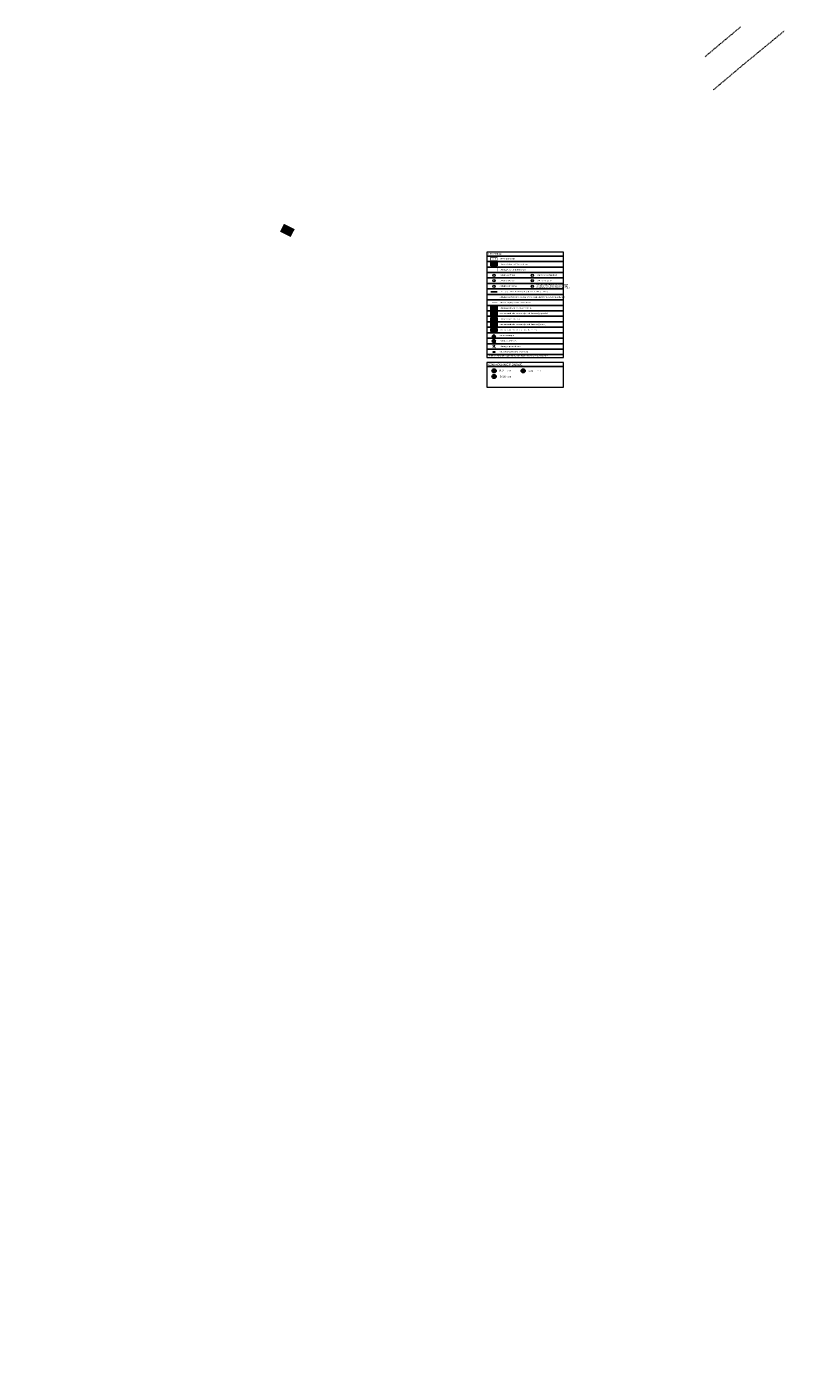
# Model space of a CAD drawing. Header units: metres. Extents: x 0 to 8432273, y 0 to 5705512.
# Tile 2 of 32: x 8402823 to 8403612, y 5704119 to 5705512. Entities that reach past the tile are written whole.
import ezdxf
from ezdxf import colors
from ezdxf.entities.mleader import LeaderData, LeaderLine
from ezdxf.math import Vec2, Vec3

# ---------------------------------------------------------------- set-up
doc = ezdxf.new("R2010")
doc.units = ezdxf.units.M
doc.header["$MEASUREMENT"] = 0
for name, pattern in [('( Dashed )', [0.75, 0.5, -0.25]), ('ACAD_ISO03W100', [30, 12, -18]), ('CONTINOUS', [0]), ('DASHED2', [0.375, 0.25, -0.125]), ('DIVIDE', [1.25, 0.5, -0.25, 0, -0.25, 0, -0.25]), ('GUZ', [1, 0.5, -0.5])]:
    doc.linetypes.add(name, pattern=pattern)
for name, color, linetype, lineweight in [('!!!_EHP_KD_rury', 132, 'CONTINUOUS', 50), ('!!!LO YAKXS', 10, 'DASHED2', 40), ('A OPIS', 7, 'CONTINUOUS', 5), ('A WEJSCIA', 1, 'CONTINUOUS', 5), ('g ssące-tłoczne', 192, 'CONTINUOUS', 15), ('PL_AR_00-płyta szczelna wypełnienie', 7, 'CONTINUOUS', 18), ('PL_AR_00-zakres projektu', 7, 'CONTINUOUS', 18), ('PL_AR_01-MAPA', 7, 'CONTINUOUS', 15), ('PL_AR_01-MAPA dwg', 7, 'CONTINUOUS', 15), ('PL_AR_03-oznakowanie POR', 250, 'CONTINUOUS', 5), ('PL_AR_10-zagospodarowanie terenu proj', 132, 'CONTINUOUS', 18), ('Uzytki', 3, 'GUZ', 18)]:
    doc.layers.add(name, color=color, linetype=linetype, lineweight=lineweight)
doc.layers.add('PL_AR_00-zieleń istn', color=7, linetype='CONTINUOUS', lineweight=25, true_color=0xb3cb76)
doc.layers.add('Wiaty', color=2, linetype='CONTINUOUS')
doc.styles.add('Arial', font='arial.ttf')
doc.styles.add('ROMAND', font='arialbd.ttf', dxfattribs={"height": 0.1875})
doc.styles.add('simplex', font='arial.ttf')
doc.styles.add('STYLE1', font='arial.ttf')
pattern_1 = [(60, (0, -11.330517), (-0.02165063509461, 0.0125), [])]

# ---------------------------------------------------------------- blocks, each defined once
blk = doc.blocks.new('MDCP')
at = {"layer": 'Uzytki'}
for p, q in [((8403561.4, 5705512.3), (8403539.5, 5705494)), ((8403584.9, 5705490.3), (8403606.6, 5705508.2)), ((8403539.5, 5705494), (8403524.7, 5705481.5)), ((8403564.2, 5705473.3), (8403579.8, 5705486.1)), ((8403579.8, 5705486.1), (8403584.9, 5705490.3)), ((8403541, 5705453.7), (8403564.2, 5705473.3)), ((8403533.5, 5705447.4), (8403541, 5705453.7))]:
    blk.add_line(p, q, dxfattribs=at)

msp = doc.modelspace()

# ---------------------------------------------------------------- hatches: boundary and pattern name
at = {"layer": 'A OPIS'}
msp.add_hatch(color=256, dxfattribs=at).paths.add_polyline_path([(8403308.2, 5705192.121), (8403304.031, 5705192.121), (8403306.115, 5705193.914)])
at = {"layer": 'A WEJSCIA', "true_color": 0x008754}
for points in [[(8403308.2, 5705187.648), (8403304.031, 5705187.648), (8403306.115, 5705189.441)], [(8403308.2, 5705186.821), (8403304.031, 5705186.821), (8403306.115, 5705185.028)]]:
    msp.add_hatch(color=126, dxfattribs=at).paths.add_polyline_path(points)
at = {"layer": 'PL_AR_00-płyta szczelna wypełnienie', "linetype": 'Continuous', "lineweight": 0, "true_color": 0xccccfe}
h = msp.add_hatch(dxfattribs=at)
h.set_pattern_fill('ANSI31', color=254, scale=0.2, angle=15)
h.set_pattern_definition(pattern_1)
h.paths.add_polyline_path([(8403302.792, 5705200.405), (8403302.792, 5705196.975), (8403309.484, 5705196.975), (8403309.484, 5705200.405)])
at = {"layer": 'PL_AR_00-zieleń istn', "linetype": 'CONTINOUS', "transparency": 33554661}
h = msp.add_hatch(color=256, dxfattribs=at)
h.dxf.hatch_style = 1
h.paths.add_polyline_path([(8403302.792, 5705223.066), (8403302.792, 5705219.636), (8403309.484, 5705219.636), (8403309.484, 5705223.066)])
at = {"layer": 'PL_AR_01-MAPA', "linetype": 'Continuous', "true_color": 0xffe085, "transparency": 33554559}
h = msp.add_hatch(color=41, dxfattribs=at)
h.dxf.hatch_style = 1
h.paths.add_polyline_path([(8403084.69, 5705300.48), (8403095.74, 5705294.91), (8403099.89, 5705302.97), (8403088.77, 5705308.575)])
h = msp.add_hatch(color=41, dxfattribs=at)
h.dxf.hatch_style = 1
h.paths.add_polyline_path([(8403302.792, 5705268.388), (8403309.484, 5705268.388), (8403309.484, 5705264.958), (8403302.792, 5705264.958)])
at = {"layer": 'PL_AR_03-oznakowanie POR', "linetype": 'Continuous', "true_color": 0xf00000}
h = msp.add_hatch(color=1, dxfattribs=at)
h.dxf.hatch_style = 1
edge = h.paths.add_edge_path()
edge.add_arc((8403306.269, 5705156.414), 2.16, 0, 360)
h.paths.add_polyline_path([(8403304.554, 5705156.79), (8403304.554, 5705155.893), (8403307.966, 5705155.893), (8403307.966, 5705156.79)], flags=16)
h = msp.add_hatch(color=1, dxfattribs=at)
h.dxf.hatch_style = 1
h.paths.add_polyline_path([(8403308.429, 5705150.561, 1), (8403304.109, 5705150.561, 1)])
h.paths.add_polyline_path([(8403305.18, 5705151.959), (8403306.269, 5705150.871), (8403307.358, 5705151.959, 0.34341276), (8403305.18, 5705151.959)], flags=16)
h.paths.add_polyline_path([(8403304.863, 5705151.64), (8403305.951, 5705150.552), (8403304.871, 5705149.472, -0.3414604)], flags=16)
h.paths.add_polyline_path([(8403306.587, 5705150.552), (8403307.667, 5705149.472, 0.3414604), (8403307.675, 5705151.64)], flags=16)
h.paths.add_polyline_path([(8403305.19, 5705149.155, 0.33951037), (8403307.348, 5705149.155), (8403306.269, 5705150.234)], flags=16)
at = {"layer": 'PL_AR_03-oznakowanie POR', "linetype": 'Continuous', "true_color": 0x007cf9}
h = msp.add_hatch(color=150, dxfattribs=at)
h.dxf.hatch_style = 1
h.paths.add_polyline_path([(8403305.18, 5705151.959), (8403306.269, 5705150.871), (8403307.358, 5705151.959, 0.34341276), (8403305.18, 5705151.959)])
h.paths.add_polyline_path([(8403304.863, 5705151.64), (8403305.951, 5705150.552), (8403304.871, 5705149.472, -0.3414604)])
h.paths.add_polyline_path([(8403306.587, 5705150.552), (8403307.667, 5705149.472, 0.3414604), (8403307.675, 5705151.64)])
h.paths.add_polyline_path([(8403305.19, 5705149.155, 0.33951037), (8403307.348, 5705149.155), (8403306.269, 5705150.234)])
at = {"layer": 'PL_AR_03-oznakowanie POR', "linetype": 'Continuous', "true_color": 0xffffff}
h = msp.add_hatch(color=7, dxfattribs=at)
h.dxf.hatch_style = 1
h.paths.add_polyline_path([(8403304.554, 5705156.79), (8403304.554, 5705155.893), (8403307.966, 5705155.893), (8403307.966, 5705156.79)])
at = {"layer": 'PL_AR_03-oznakowanie POR', "linetype": 'Continuous', "true_color": 0x007cf9}
h = msp.add_hatch(color=150, dxfattribs=at)
h.dxf.hatch_style = 1
h.paths.add_polyline_path([(8403338.546, 5705156.414, 1), (8403334.226, 5705156.414, 1)])
h.paths.add_polyline_path([(8403335.433, 5705156.733), (8403336.386, 5705158.159), (8403337.34, 5705156.733), (8403336.636, 5705156.733), (8403336.636, 5705154.639), (8403336.137, 5705154.639), (8403336.137, 5705156.733)], flags=16)
at = {"layer": 'PL_AR_03-oznakowanie POR', "linetype": 'Continuous', "true_color": 0xffffff}
h = msp.add_hatch(color=7, dxfattribs=at)
h.dxf.hatch_style = 1
h.paths.add_polyline_path([(8403335.433, 5705156.733), (8403336.386, 5705158.159), (8403337.34, 5705156.733), (8403336.636, 5705156.733), (8403336.636, 5705154.639), (8403336.137, 5705154.639), (8403336.137, 5705156.733)])
at = {"layer": 'PL_AR_10-zagospodarowanie terenu proj', "ltscale": 2, "true_color": 0xbcbcbc, "transparency": 33554559}
h = msp.add_hatch(dxfattribs=at)
h.set_pattern_fill('ANSI31', color=9, scale=0.2, angle=15, style=0)
h.set_pattern_definition([(60, (0, -5.665259), (-0.02165063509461, 0.0125), [])])
h.paths.add_polyline_path([(8403302.792, 5705217.401), (8403302.792, 5705213.971), (8403309.484, 5705213.971), (8403309.484, 5705217.401)])
at = {"layer": 'PL_AR_10-zagospodarowanie terenu proj', "ltscale": 2, "true_color": 0xc6a380, "transparency": 33554559}
h = msp.add_hatch(dxfattribs=at)
h.set_pattern_fill('ANSI31', color=33, scale=0.2, angle=15, style=0)
h.set_pattern_definition([(60, (-9e-10, -5.665259), (-0.02165063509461, 0.0125), [])])
h.paths.add_polyline_path([(8403302.792, 5705211.736), (8403302.792, 5705208.306), (8403309.484, 5705208.306), (8403309.484, 5705211.736)])
at = {"layer": 'PL_AR_10-zagospodarowanie terenu proj', "ltscale": 2, "true_color": 0xdba000, "transparency": 33554559}
h = msp.add_hatch(dxfattribs=at)
h.set_pattern_fill('ANSI31', color=42, scale=0.2, angle=15, style=0)
h.set_pattern_definition(pattern_1)
h.paths.add_polyline_path([(8403302.792, 5705206.07), (8403302.792, 5705202.641), (8403309.484, 5705202.641), (8403309.484, 5705206.07)])

# ---------------------------------------------------------------- linework, layer by layer
at = {"layer": '!!!_EHP_KD_rury', "linetype": 'Continuous', "const_width": 0.1}
msp.add_lwpolyline([(8403302.792, 5705226.831), (8403309.484, 5705226.831), (8403309.484, 5705226.831), (8403302.792, 5705226.831)], close=True, dxfattribs=at)
at = {"layer": '!!!LO YAKXS', "color": 1, "linetype": '( Dashed )', "lineweight": 50, "true_color": 0xf4150a, "const_width": 0.2}
msp.add_lwpolyline([(8403302.792, 5705232.497), (8403309.484, 5705232.497), (8403309.484, 5705232.497), (8403302.792, 5705232.497)], close=True, dxfattribs=at)
at = {"layer": 'A OPIS'}
for p, q in [((8403304.031, 5705192.121), (8403308.2, 5705192.121)), ((8403304.031, 5705187.648), (8403308.2, 5705187.648)), ((8403304.031, 5705186.821), (8403308.2, 5705186.821))]:
    msp.add_line(p, q, dxfattribs=at)
for points in [[(8403298.85, 5705275.171), (8403378.268, 5705275.171), (8403378.268, 5705279.259), (8403298.85, 5705279.259)], [(8403298.85, 5705269.506), (8403378.268, 5705269.506), (8403378.268, 5705275.171), (8403298.85, 5705275.171)], [(8403298.85, 5705263.841), (8403378.268, 5705263.841), (8403378.268, 5705269.506), (8403298.85, 5705269.506)], [(8403298.85, 5705258.175), (8403378.268, 5705258.175), (8403378.268, 5705263.841), (8403298.85, 5705263.841)], [(8403298.85, 5705252.51), (8403378.268, 5705252.51), (8403378.268, 5705258.175), (8403298.85, 5705258.175)], [(8403298.85, 5705246.845), (8403378.268, 5705246.845), (8403378.268, 5705252.51), (8403298.85, 5705252.51)], [(8403298.85, 5705241.18), (8403378.268, 5705241.18), (8403378.268, 5705246.845), (8403298.85, 5705246.845)], [(8403298.85, 5705235.514), (8403378.268, 5705235.514), (8403378.268, 5705241.18), (8403298.85, 5705241.18)], [(8403298.85, 5705229.849), (8403378.268, 5705229.849), (8403378.268, 5705235.514), (8403298.85, 5705235.514)], [(8403298.85, 5705224.184), (8403378.268, 5705224.184), (8403378.268, 5705229.849), (8403298.85, 5705229.849)], [(8403298.85, 5705224.184), (8403378.268, 5705224.184), (8403378.268, 5705229.849), (8403298.85, 5705229.849)], [(8403298.85, 5705218.519), (8403378.268, 5705218.519), (8403378.268, 5705224.184), (8403298.85, 5705224.184)], [(8403298.85, 5705212.853), (8403378.268, 5705212.853), (8403378.268, 5705218.519), (8403298.85, 5705218.519)], [(8403298.85, 5705212.853), (8403378.268, 5705212.853), (8403378.268, 5705218.519), (8403298.85, 5705218.519)], [(8403298.85, 5705207.188), (8403378.268, 5705207.188), (8403378.268, 5705212.853), (8403298.85, 5705212.853)], [(8403298.85, 5705207.188), (8403378.268, 5705207.188), (8403378.268, 5705212.853), (8403298.85, 5705212.853)], [(8403298.85, 5705201.523), (8403378.268, 5705201.523), (8403378.268, 5705207.188), (8403298.85, 5705207.188)], [(8403298.85, 5705201.523), (8403378.268, 5705201.523), (8403378.268, 5705207.188), (8403298.85, 5705207.188)], [(8403298.85, 5705195.858), (8403378.268, 5705195.858), (8403378.268, 5705201.523), (8403298.85, 5705201.523)], [(8403298.85, 5705195.858), (8403378.268, 5705195.858), (8403378.268, 5705201.523), (8403298.85, 5705201.523)], [(8403298.85, 5705190.192), (8403378.268, 5705190.192), (8403378.268, 5705195.858), (8403298.85, 5705195.858)], [(8403298.85, 5705184.527), (8403378.268, 5705184.527), (8403378.268, 5705190.192), (8403298.85, 5705190.192)], [(8403298.85, 5705178.862), (8403378.268, 5705178.862), (8403378.268, 5705184.527), (8403298.85, 5705184.527)], [(8403298.85, 5705173.197), (8403378.268, 5705173.197), (8403378.268, 5705178.862), (8403298.85, 5705178.862)], [(8403298.85, 5705170.189), (8403378.268, 5705170.189), (8403378.268, 5705173.197), (8403298.85, 5705173.197)], [(8403298.85, 5705160.821), (8403378.268, 5705160.821), (8403378.268, 5705164.909), (8403298.85, 5705164.909)], [(8403305.249, 5705176.564), (8403307.156, 5705176.564), (8403307.156, 5705175.578), (8403305.249, 5705175.578)], [(8403298.85, 5705139.446), (8403378.268, 5705139.446), (8403378.268, 5705160.821), (8403298.85, 5705160.821)]]:
    msp.add_lwpolyline(points, close=True, dxfattribs=at)
for points in [[(8403306.115, 5705193.914), (8403304.031, 5705192.121)], [(8403306.115, 5705193.914), (8403308.2, 5705192.121)], [(8403306.115, 5705189.441), (8403304.031, 5705187.648)], [(8403306.115, 5705185.028), (8403304.031, 5705186.821)], [(8403305.331, 5705182.669), (8403304.844, 5705183.111)], [(8403305.331, 5705181.092), (8403304.844, 5705180.65)], [(8403306.115, 5705189.441), (8403308.2, 5705187.648)], [(8403306.115, 5705185.028), (8403308.2, 5705186.821)], [(8403306.82, 5705182.669), (8403307.307, 5705183.111)], [(8403306.82, 5705181.092), (8403307.307, 5705180.65)], [(8403305.853, 5705176.564), (8403305.853, 5705175.578)], [(8403306.548, 5705176.564), (8403306.548, 5705175.578)]]:
    msp.add_lwpolyline(points, dxfattribs=at)
for centre, radius in [((8403306.054, 5705255.343), 1.198), ((8403306.054, 5705249.678), 1.198), ((8403345.764, 5705255.343), 1.198), ((8403345.764, 5705249.678), 1.198), ((8403306.054, 5705244.012), 1.198), ((8403345.764, 5705244.012), 1.198), ((8403306.075, 5705181.881), 0.259)]:
    msp.add_circle(centre, radius, dxfattribs=at)
at = {"layer": 'g ssące-tłoczne', "linetype": 'Continuous'}
msp.add_lwpolyline([(8403302.792, 5705238.162), (8403309.484, 5705238.162), (8403309.484, 5705238.162), (8403302.792, 5705238.162)], close=True, dxfattribs=at)
at = {"layer": 'PL_AR_00-zakres projektu', "color": 190, "linetype": 'DIVIDE', "ltscale": 3, "true_color": 0x9232ff, "const_width": 0.5}
msp.add_lwpolyline([(8403302.792, 5705273.958), (8403309.484, 5705273.958), (8403309.484, 5705270.528), (8403302.792, 5705270.528)], close=True, dxfattribs=at)
at = {"layer": 'PL_AR_00-zakres projektu', "linetype": 'Continuous', "ltscale": 0.1}
for points in [[(8403302.792, 5705268.388), (8403309.484, 5705268.388), (8403309.484, 5705264.958), (8403302.792, 5705264.958)], [(8403302.792, 5705223.066), (8403309.484, 5705223.066), (8403309.484, 5705219.636), (8403302.792, 5705219.636)], [(8403302.792, 5705217.401), (8403309.484, 5705217.401), (8403309.484, 5705213.971), (8403302.792, 5705213.971)], [(8403302.792, 5705211.736), (8403309.484, 5705211.736), (8403309.484, 5705208.306), (8403302.792, 5705208.306)], [(8403302.792, 5705206.07), (8403309.484, 5705206.07), (8403309.484, 5705202.641), (8403302.792, 5705202.641)], [(8403302.792, 5705200.405), (8403309.484, 5705200.405), (8403309.484, 5705196.975), (8403302.792, 5705196.975)]]:
    msp.add_lwpolyline(points, close=True, dxfattribs=at)
at = {"layer": 'PL_AR_03-oznakowanie POR', "linetype": 'Continuous'}
msp.add_lwpolyline([(8403304.554, 5705156.79), (8403307.966, 5705156.79), (8403307.966, 5705155.893), (8403304.554, 5705155.893)], close=True, dxfattribs=at)
for points in [[(8403304.863, 5705151.64), (8403305.951, 5705150.552)], [(8403304.871, 5705149.472), (8403305.951, 5705150.552)], [(8403305.18, 5705151.959), (8403306.269, 5705150.871)], [(8403305.19, 5705149.155), (8403306.269, 5705150.234)], [(8403306.269, 5705150.871), (8403307.358, 5705151.959)], [(8403306.269, 5705150.234), (8403307.348, 5705149.155)], [(8403306.587, 5705150.552), (8403307.675, 5705151.64)], [(8403306.587, 5705150.552), (8403307.667, 5705149.472)], [(8403336.386, 5705158.159), (8403336.386, 5705158.159), (8403335.433, 5705156.733)], [(8403335.433, 5705156.733), (8403336.137, 5705156.733)], [(8403336.137, 5705156.733), (8403336.137, 5705154.639)], [(8403336.137, 5705154.639), (8403336.636, 5705154.639)], [(8403336.386, 5705158.159), (8403336.386, 5705158.159), (8403337.34, 5705156.733)], [(8403336.636, 5705156.733), (8403336.636, 5705154.639)], [(8403336.636, 5705156.733), (8403337.34, 5705156.733)]]:
    msp.add_lwpolyline(points, dxfattribs=at)
for centre in [(8403306.269, 5705156.414), (8403306.269, 5705150.561), (8403336.386, 5705156.414)]:
    msp.add_circle(centre, 2.16, dxfattribs=at)
for start, end in [(142.494234, 217.906251), (52.093749, 127.906251), (322.093749, 37.505765), (232.494234, 307.505766)]:
    msp.add_arc((8403306.269, 5705150.561), 1.772, start, end, dxfattribs=at)
at = {"layer": 'Wiaty', "linetype": 'ACAD_ISO03W100', "ltscale": 0.05, "const_width": 0.1}
msp.add_lwpolyline([(8403302.792, 5705262.723), (8403309.484, 5705262.723), (8403309.484, 5705259.293), (8403302.792, 5705259.293)], close=True, dxfattribs=at)

# ---------------------------------------------------------------- block references
at = {"layer": 'PL_AR_01-MAPA dwg', "linetype": 'Continuous'}
msp.add_blockref('MDCP', (0, 0), dxfattribs=at)

# ---------------------------------------------------------------- texts
at = {"layer": 'A OPIS', "style": 'simplex', "width": 0.8}
for s, p in [('- obszar opracowania ', (8403311.526, 5705271.791)), ('- istniejący budynek handlowo-usługowy', (8403311.526, 5705266.221)), ('- istniejąca wiata nad dystrybutorami', (8403311.526, 5705260.555)), ('- istniejący paczkomat', (8403311.526, 5705254.89)), ('- istniejący odkurzacz', (8403311.526, 5705249.225)), ('- istniejąca wiata śmietnikowa', (8403349.432, 5705254.89)), ('- istniejący kompresor', (8403349.432, 5705249.225)), ('- istniejący pylon cenowy', (8403311.526, 5705243.56)), ('- instalacja paliwowa do wymiany wg projektu technologii paliwowej', (8403311.526, 5705237.894)), ('- na czas remontu i ponownego odtworzenia', (8403349.432, 5705243.56)), ('  istniejące wiaty magazynowe do demontażu', (8403349.432, 5705245.364)), ('  po remoncie w dotychczasowych lokalizacjach', (8403349.432, 5705241.755)), ('- istniejące trasy kablowe do otworzenia po wymianie zbiorników paliwowych wg projektu IE', (8403311.526, 5705232.229)), ('- odwodnienie płyty szczelnej wg projektu IS', (8403311.526, 5705226.564)), ('- istniejąca powierzchnia biologicznie czynna', (8403311.526, 5705220.899)), ('- wymiana nawierzchni utwardzonej z kostki betonowej (ciąg jezdny)', (8403311.526, 5705215.233)), ('- istniejące chodniki bez zmian', (8403311.526, 5705209.568)), ('- wymiana nawierzchni utwardzonej z kostki betonowej (chodnik)', (8403311.526, 5705203.903)), ('- wymiana nawierzchni utwardzonej na płytę szczelną', (8403311.526, 5705198.238)), ('- wejście do budynku ', (8403311.526, 5705192.572)), ('- istniejący wjazd/wyjazd', (8403311.526, 5705186.907)), ('- istniejący słup oświetleniowy', (8403311.526, 5705181.242)), ('- wpust drogowy kanalizacji deszczowej', (8403311.526, 5705175.577)), ('- 2 szt.', (8403319.336, 5705155.868)), ('- 2 szt.', (8403319.336, 5705149.808)), ('- 1 szt.', (8403349.611, 5705155.758))]:
    msp.add_text(s, height=1.2, dxfattribs=at).set_placement(p)
at = {"layer": 'A OPIS', "attachment_point": 5, "style": 'STYLE1'}
for s, insert, char_height, width in [('LEGENDA:', (8403307.328, 5705277.51), 2, 40.78671), ('PROJEKT ZOSTAŁ SPORZĄDZONY NA KOPII MAPY DO CELÓW PROJEKTOWYCH', (8403330.696, 5705171.75), 1.152, 68.4354), ('OZNAKOWANIE PIONOWE:', (8403318.155, 5705162.743), 2, 40.78671)]:
    msp.add_mtext(s, dxfattribs=dict(at, insert=insert, char_height=char_height, width=width))
at = {"layer": 'PL_AR_00-zakres projektu', "color": 190, "linetype": 'DIVIDE', "ltscale": 3, "true_color": 0x9232ff, "insert": (8403304.509, 5705272.915), "char_height": 1.28, "width": 3.20276, "attachment_point": 1, "style": 'ROMAND'}
msp.add_mtext('{\\fArial Narrow|b0|i0|c238|p32;A - H}', dxfattribs=at)

# ---------------------------------------------------------------- leaders
at = {"layer": 'A OPIS'}
ml = msp.add_multileader_mtext('Standard', dxfattribs=at)
ml.set_content('6', color=256, style='Arial')
ml.set_leader_properties()
ml.build(insert=Vec2(0, 0))
ml.multileader.update_dxf_attribs({"text_right_attachment_type": 6, "arrow_head_size": 1.92})
ctx = ml.context
ctx.base_point, ctx.char_height, ctx.arrow_head_size, ctx.landing_gap_size, ctx.plane_origin = Vec3(8403942.708, 5705141.953, 0), 1.44, 1.92, 0.259, Vec3(8403948.496, 5705053.072, 0)
ctx.right_attachment, ctx.text_align_type = 6, 2
notes = []
notes.append((ctx, [(0, (0, 0, 0), (0, 0), (1, 0), 1, [])]))
ctx.mtext.insert, ctx.mtext.width, ctx.mtext.alignment, ctx.mtext.flow_direction = Vec3(8403943.918, 5705142.685, 0), 24.37094, 3, 5
ml = msp.add_multileader_mtext('Standard', dxfattribs=at)
ml.set_content('2', color=256, style='Arial')
ml.set_leader_properties()
ml.build(insert=Vec2(0, 0))
ml.multileader.update_dxf_attribs({"text_right_attachment_type": 6, "arrow_head_size": 1.92})
ctx = ml.context
ctx.base_point, ctx.char_height, ctx.arrow_head_size, ctx.landing_gap_size, ctx.plane_origin = Vec3(8403948.638, 5705139.348), 1.44, 1.92, 0.259, Vec3(8403957.319, 5705052.639)
ctx.right_attachment, ctx.text_align_type = 6, 2
notes.append((ctx, [(0, (0, 0, 0), (0, 0), (1, 0), 1, [])]))
ctx.mtext.insert, ctx.mtext.width, ctx.mtext.alignment, ctx.mtext.flow_direction = Vec3(8403949.851, 5705140.068), 24.37094, 3, 5
ml = msp.add_multileader_mtext('Standard', dxfattribs=at)
ml.set_content('1', color=256, style='Arial')
ml.set_leader_properties()
ml.build(insert=Vec2(0, 0))
ml.multileader.update_dxf_attribs({"text_right_attachment_type": 6, "arrow_head_size": 1.92})
ctx = ml.context
ctx.base_point, ctx.char_height, ctx.arrow_head_size, ctx.landing_gap_size, ctx.plane_origin = Vec3(8403951.937, 5705138.397), 1.44, 1.92, 0.259, Vec3(8403961.148, 5705052.408)
ctx.right_attachment, ctx.text_align_type = 6, 2
notes.append((ctx, [(0, (0, 0, 0), (0, 0), (1, 0), 1, [])]))
ctx.mtext.insert, ctx.mtext.width, ctx.mtext.alignment, ctx.mtext.flow_direction = Vec3(8403952.726, 5705139.117), 24.37094, 3, 5
ml = msp.add_multileader_mtext('Standard', dxfattribs=at)
ml.set_content('6', color=256, style='Arial')
ml.set_leader_properties()
ml.build(insert=Vec2(0, 0))
ml.multileader.update_dxf_attribs({"text_right_attachment_type": 6, "arrow_head_size": 1.92})
ctx = ml.context
ctx.base_point, ctx.char_height, ctx.arrow_head_size, ctx.landing_gap_size, ctx.plane_origin = Vec3(8403937.504, 5705138.346, 0), 1.44, 1.92, 0.259, Vec3(8403943.292, 5705049.465, 0)
ctx.right_attachment, ctx.text_align_type = 6, 2
notes.append((ctx, [(0, (0, 0, 0), (0, 0), (1, 0), 1, [])]))
ctx.mtext.insert, ctx.mtext.width, ctx.mtext.alignment, ctx.mtext.flow_direction = Vec3(8403938.714, 5705139.078, 0), 24.37094, 3, 5
ml = msp.add_multileader_mtext('Standard', dxfattribs=at)
ml.set_content('3', color=256, style='Arial')
ml.set_leader_properties()
ml.build(insert=Vec2(0, 0))
ml.multileader.update_dxf_attribs({"text_right_attachment_type": 6, "arrow_head_size": 1.92})
ctx = ml.context
ctx.base_point, ctx.char_height, ctx.arrow_head_size, ctx.landing_gap_size, ctx.plane_origin = Vec3(8403940.718, 5705133.694, 0), 1.44, 1.92, 0.259, Vec3(8403948.445, 5705046.266, 0)
ctx.right_attachment, ctx.text_align_type = 6, 2
notes.append((ctx, [(0, (0, 0, 0), (0, 0), (1, 0), 1, [])]))
ctx.mtext.insert, ctx.mtext.width, ctx.mtext.alignment, ctx.mtext.flow_direction = Vec3(8403941.92, 5705134.427, 0), 24.37094, 3, 5
ml = msp.add_multileader_mtext('Standard', dxfattribs=at)
ml.set_content('4', color=256, style='Arial')
ml.set_leader_properties()
ml.build(insert=Vec2(0, 0))
ml.multileader.update_dxf_attribs({"text_right_attachment_type": 6, "arrow_head_size": 1.92})
ctx = ml.context
ctx.base_point, ctx.char_height, ctx.arrow_head_size, ctx.landing_gap_size, ctx.plane_origin = Vec3(8403941.222, 5705131.335, 0), 1.44, 1.92, 0.259, Vec3(8403948.006, 5705043.174, 0)
ctx.right_attachment, ctx.text_align_type = 6, 2
notes.append((ctx, [(0, (0, 0, 0), (0, 0), (1, 0), 1, [])]))
ctx.mtext.insert, ctx.mtext.width, ctx.mtext.alignment, ctx.mtext.flow_direction = Vec3(8403942.477, 5705132.055, 0), 24.37094, 3, 5
ml = msp.add_multileader_mtext('Standard', dxfattribs=at)
ml.set_content('5', color=256, style='Arial')
ml.set_leader_properties()
ml.build(insert=Vec2(0, 0))
ml.multileader.update_dxf_attribs({"text_right_attachment_type": 6, "arrow_head_size": 1.92})
ctx = ml.context
ctx.base_point, ctx.char_height, ctx.arrow_head_size, ctx.landing_gap_size, ctx.plane_origin = Vec3(8403919.374, 5705102.889), 1.44, 1.92, 0.259, Vec3(8403927.101, 5705015.461)
ctx.right_attachment, ctx.text_align_type = 6, 2
notes.append((ctx, [(0, (0, 0, 0), (0, 0), (1, 0), 1, [])]))
ctx.mtext.insert, ctx.mtext.width, ctx.mtext.alignment, ctx.mtext.flow_direction = Vec3(8403920.588, 5705103.621), 24.37094, 3, 5
at = {"layer": 'PL_AR_01-MAPA', "linetype": 'Continuous'}
ml = msp.add_multileader_mtext('Standard', dxfattribs=at)
ml.set_content('2', color=256, style='Arial')
ml.set_leader_properties()
ml.build(insert=Vec2(0, 0))
ml.multileader.update_dxf_attribs({"text_right_attachment_type": 6, "arrow_head_size": 1.92})
ctx = ml.context
ctx.base_point, ctx.char_height, ctx.arrow_head_size, ctx.landing_gap_size, ctx.plane_origin = Vec3(8403345.11, 5705255.435), 1.44, 1.92, 0.259, Vec3(8403353.326, 5705168.727)
ctx.right_attachment, ctx.text_align_type = 6, 2
notes.append((ctx, [(0, (0, 0, 0), (0, 0), (1, 0), 1, [])]))
ctx.mtext.insert, ctx.mtext.width, ctx.mtext.alignment, ctx.mtext.flow_direction = Vec3(8403346.323, 5705256.155), 24.37094, 3, 5
ml = msp.add_multileader_mtext('Standard', dxfattribs=at)
ml.set_content('1', color=256, style='Arial')
ml.set_leader_properties()
ml.build(insert=Vec2(0, 0))
ml.multileader.update_dxf_attribs({"text_right_attachment_type": 6, "arrow_head_size": 1.92})
ctx = ml.context
ctx.base_point, ctx.char_height, ctx.arrow_head_size, ctx.landing_gap_size, ctx.plane_origin = Vec3(8403305.41, 5705255.427), 1.44, 1.92, 0.259, Vec3(8403314.622, 5705169.439)
ctx.right_attachment, ctx.text_align_type = 6, 2
notes.append((ctx, [(0, (0, 0, 0), (0, 0), (1, 0), 1, [])]))
ctx.mtext.insert, ctx.mtext.width, ctx.mtext.alignment, ctx.mtext.flow_direction = Vec3(8403306.2, 5705256.147), 24.37094, 3, 5
ml = msp.add_multileader_mtext('Standard', dxfattribs=at)
ml.set_content('4', color=256, style='Arial')
ml.set_leader_properties()
ml.build(insert=Vec2(0, 0))
ml.multileader.update_dxf_attribs({"text_right_attachment_type": 6, "arrow_head_size": 1.92})
ctx = ml.context
ctx.base_point, ctx.char_height, ctx.arrow_head_size, ctx.landing_gap_size, ctx.plane_origin = Vec3(8403345.15, 5705249.805), 1.44, 1.92, 0.259, Vec3(8403352.415, 5705162.364)
ctx.right_attachment, ctx.text_align_type = 6, 2
notes.append((ctx, [(0, (0, 0, 0), (0, 0), (1, 0), 1, [])]))
ctx.mtext.insert, ctx.mtext.width, ctx.mtext.alignment, ctx.mtext.flow_direction = Vec3(8403346.405, 5705250.525), 24.37094, 3, 5
ml = msp.add_multileader_mtext('Standard', dxfattribs=at)
ml.set_content('3', color=256, style='Arial')
ml.set_leader_properties()
ml.build(insert=Vec2(0, 0))
ml.multileader.update_dxf_attribs({"text_right_attachment_type": 6, "arrow_head_size": 1.92})
ctx = ml.context
ctx.base_point, ctx.char_height, ctx.arrow_head_size, ctx.landing_gap_size, ctx.plane_origin = Vec3(8403305.464, 5705249.74), 1.44, 1.92, 0.259, Vec3(8403313.721, 5705163.02)
ctx.right_attachment, ctx.text_align_type = 6, 2
notes.append((ctx, [(0, (0, 0, 0), (0, 0), (1, 0), 1, [])]))
ctx.mtext.insert, ctx.mtext.width, ctx.mtext.alignment, ctx.mtext.flow_direction = Vec3(8403306.667, 5705250.473), 24.37094, 3, 5
ml = msp.add_multileader_mtext('Standard', dxfattribs=at)
ml.set_content('5', color=256, style='Arial')
ml.set_leader_properties()
ml.build(insert=Vec2(0, 0))
ml.multileader.update_dxf_attribs({"text_right_attachment_type": 6, "arrow_head_size": 1.92})
ctx = ml.context
ctx.base_point, ctx.char_height, ctx.arrow_head_size, ctx.landing_gap_size, ctx.plane_origin = Vec3(8403305.453, 5705244.053), 1.44, 1.92, 0.259, Vec3(8403312.778, 5705156.612)
ctx.right_attachment, ctx.text_align_type = 6, 2
notes.append((ctx, [(0, (0, 0, 0), (0, 0), (1, 0), 1, [])]))
ctx.mtext.insert, ctx.mtext.width, ctx.mtext.alignment, ctx.mtext.flow_direction = Vec3(8403306.667, 5705244.785), 24.37094, 3, 5
ml = msp.add_multileader_mtext('Standard', dxfattribs=at)
ml.set_content('6', color=256, style='Arial')
ml.set_leader_properties()
ml.build(insert=Vec2(0, 0))
ml.multileader.update_dxf_attribs({"text_right_attachment_type": 6, "arrow_head_size": 1.92})
ctx = ml.context
ctx.base_point, ctx.char_height, ctx.arrow_head_size, ctx.landing_gap_size, ctx.plane_origin = Vec3(8403345.061, 5705243.977), 1.44, 1.92, 0.259, Vec3(8403351.43, 5705155.804)
ctx.right_attachment, ctx.text_align_type = 6, 2
notes.append((ctx, [(0, (0, 0, 0), (0, 0), (1, 0), 1, [])]))
ctx.mtext.insert, ctx.mtext.width, ctx.mtext.alignment, ctx.mtext.flow_direction = Vec3(8403346.271, 5705244.709), 24.37094, 3, 5
at = {"layer": 'PL_AR_03-oznakowanie POR', "linetype": 'Continuous'}
ml = msp.add_multileader_mtext('Standard', dxfattribs=at)
ml.set_content('B-2', color=256, style='Arial')
ml.set_leader_properties()
ml.build(insert=Vec2(0, 0))
ml.multileader.update_dxf_attribs({"text_right_attachment_type": 6, "arrow_head_size": 2.765})
ctx = ml.context
ctx.base_point, ctx.char_height, ctx.arrow_head_size, ctx.landing_gap_size, ctx.plane_origin = Vec3(8403311.675, 5705156.481), 2.0736, 2.765, 0.373, Vec3(8403307.824, 5705028.423)
ctx.right_attachment, ctx.text_align_type = 6, 1
notes.append((ctx, [(0, (0, 0, 0), (0, 0), (1, 0), 1, [])]))
ctx.mtext.insert, ctx.mtext.width, ctx.mtext.alignment, ctx.mtext.flow_direction = Vec3(8403314.12, 5705157.518), 35.09416, 2, 5
ml = msp.add_multileader_mtext('Standard', dxfattribs=at)
ml.set_content('C-5', color=256, style='Arial')
ml.set_leader_properties()
ml.build(insert=Vec2(0, 0))
ml.multileader.update_dxf_attribs({"text_right_attachment_type": 6, "arrow_head_size": 2.765})
ctx = ml.context
ctx.base_point, ctx.char_height, ctx.arrow_head_size, ctx.landing_gap_size, ctx.plane_origin = Vec3(8403341.818, 5705156.353), 2.0736, 2.765, 0.373, Vec3(8403333.705, 5705026.204)
ctx.right_attachment, ctx.text_align_type = 6, 1
notes.append((ctx, [(0, (0, 0, 0), (0, 0), (1, 0), 1, [])]))
ctx.mtext.insert, ctx.mtext.width, ctx.mtext.alignment, ctx.mtext.flow_direction = Vec3(8403344.395, 5705157.408), 35.09416, 2, 5
ml = msp.add_multileader_mtext('Standard', dxfattribs=at)
ml.set_content('B-36', color=256, style='Arial')
ml.set_leader_properties()
ml.build(insert=Vec2(0, 0))
ml.multileader.update_dxf_attribs({"text_right_attachment_type": 6, "arrow_head_size": 2.765})
ctx = ml.context
ctx.base_point, ctx.char_height, ctx.arrow_head_size, ctx.landing_gap_size, ctx.plane_origin = Vec3(8403311.82, 5705150.402), 2.0736, 2.765, 0.373, Vec3(8403305.898, 5705021.308)
ctx.right_attachment, ctx.text_align_type = 6, 1
notes.append((ctx, [(0, (0, 0, 0), (0, 0), (1, 0), 1, [])]))
ctx.mtext.insert, ctx.mtext.width, ctx.mtext.alignment, ctx.mtext.flow_direction = Vec3(8403315.08, 5705151.458), 35.09416, 2, 5
ml = msp.add_multileader_mtext('Standard', dxfattribs=at)
ml.set_content('B-2', color=256, style='Arial')
ml.set_leader_properties()
ml.build(insert=Vec2(0, 0))
ml.multileader.update_dxf_attribs({"text_right_attachment_type": 6, "arrow_head_size": 0.922})
ctx = ml.context
ctx.base_point, ctx.char_height, ctx.arrow_head_size, ctx.landing_gap_size, ctx.plane_origin = Vec3(8403954.33, 5705134.262), 0.6912, 0.922, 0.124, Vec3(8403953.046, 5705091.576)
ctx.right_attachment, ctx.text_align_type = 6, 1
notes.append((ctx, [(0, (0, 0, 0), (0, 0), (1, 0), 1, [])]))
ctx.mtext.insert, ctx.mtext.width, ctx.mtext.alignment, ctx.mtext.flow_direction = Vec3(8403955.145, 5705134.607), 11.69805, 2, 5
ml = msp.add_multileader_mtext('Standard', dxfattribs=at)
ml.set_content('B-2', color=256, style='Arial')
ml.set_leader_properties()
ml.build(insert=Vec2(0, 0))
ml.multileader.update_dxf_attribs({"text_right_attachment_type": 6, "arrow_head_size": 0.922})
ctx = ml.context
ctx.base_point, ctx.char_height, ctx.arrow_head_size, ctx.landing_gap_size, ctx.plane_origin = Vec3(8403955.966, 5705124.668), 0.6912, 0.922, 0.124, Vec3(8403954.682, 5705081.982)
ctx.right_attachment, ctx.text_align_type = 6, 1
notes.append((ctx, [(0, (0, 0, 0), (0, 0), (1, 0), 1, [])]))
ctx.mtext.insert, ctx.mtext.width, ctx.mtext.alignment, ctx.mtext.flow_direction = Vec3(8403956.781, 5705125.013), 11.69805, 2, 5
ml = msp.add_multileader_mtext('Standard', dxfattribs=at)
ml.set_content('B-36', color=256, style='Arial')
ml.set_leader_properties()
ml.build(insert=Vec2(0, 0))
ml.multileader.update_dxf_attribs({"text_right_attachment_type": 6, "arrow_head_size": 0.922})
ctx = ml.context
ctx.base_point, ctx.char_height, ctx.arrow_head_size, ctx.landing_gap_size, ctx.plane_origin = Vec3(8403951.818, 5705123.836), 0.6912, 0.922, 0.124, Vec3(8403949.844, 5705080.805)
ctx.right_attachment, ctx.text_align_type = 6, 1
notes.append((ctx, [(0, (0, 0, 0), (0, 0), (1, 0), 1, [])]))
ctx.mtext.insert, ctx.mtext.width, ctx.mtext.alignment, ctx.mtext.flow_direction = Vec3(8403952.905, 5705124.188), 11.69805, 2, 5
ml = msp.add_multileader_mtext('Standard', dxfattribs=at)
ml.set_content('B-36', color=256, style='Arial')
ml.set_leader_properties()
ml.build(insert=Vec2(0, 0))
ml.multileader.update_dxf_attribs({"text_right_attachment_type": 6, "arrow_head_size": 0.922})
ctx = ml.context
ctx.base_point, ctx.char_height, ctx.arrow_head_size, ctx.landing_gap_size, ctx.plane_origin = Vec3(8403915.327, 5705108.101), 0.6912, 0.922, 0.124, Vec3(8403913.353, 5705065.069)
ctx.right_attachment, ctx.text_align_type = 6, 1
notes.append((ctx, [(0, (0, 0, 0), (0, 0), (1, 0), 1, [])]))
ctx.mtext.insert, ctx.mtext.width, ctx.mtext.alignment, ctx.mtext.flow_direction = Vec3(8403916.413, 5705108.452), 11.69805, 2, 5
ml = msp.add_multileader_mtext('Standard', dxfattribs=at)
ml.set_content('C-5', color=256, style='Arial')
ml.set_leader_properties()
ml.build(insert=Vec2(0, 0))
ml.multileader.update_dxf_attribs({"text_right_attachment_type": 6, "arrow_head_size": 0.922})
ctx = ml.context
ctx.base_point, ctx.char_height, ctx.arrow_head_size, ctx.landing_gap_size, ctx.plane_origin = Vec3(8403911.846, 5705103.2), 0.6912, 0.922, 0.124, Vec3(8403909.141, 5705059.817)
ctx.right_attachment, ctx.text_align_type = 6, 1
notes.append((ctx, [(0, (0, 0, 0), (0, 0), (1, 0), 1, [])]))
ctx.mtext.insert, ctx.mtext.width, ctx.mtext.alignment, ctx.mtext.flow_direction = Vec3(8403912.705, 5705103.552), 11.69805, 2, 5
ml = msp.add_multileader_mtext('Standard', dxfattribs=at)
ml.set_content('C-5', color=256, style='Arial')
ml.set_leader_properties()
ml.build(insert=Vec2(0, 0))
ml.multileader.update_dxf_attribs({"text_right_attachment_type": 6, "arrow_head_size": 0.922})
ctx = ml.context
ctx.base_point, ctx.char_height, ctx.arrow_head_size, ctx.landing_gap_size, ctx.plane_origin = Vec3(8403911.846, 5705103.2), 0.6912, 0.922, 0.124, Vec3(8403909.141, 5705059.817)
ctx.right_attachment, ctx.text_align_type = 6, 1
notes.append((ctx, [(0, (0, 0, 0), (0, 0), (1, 0), 1, [])]))
ctx.mtext.insert, ctx.mtext.width, ctx.mtext.alignment, ctx.mtext.flow_direction = Vec3(8403912.705, 5705103.552), 11.69805, 2, 5
for ctx, leaders in notes:
    for number, flags, end, landing, length, lines in leaders:
        leader = LeaderData()
        leader.index, (leader.has_last_leader_line, leader.has_dogleg_vector, leader.attachment_direction) = number, flags
        leader.last_leader_point, leader.dogleg_vector, leader.dogleg_length = Vec3(end), Vec3(landing), length
        for number, points, colour, breaks in lines:
            line = LeaderLine()
            line.index, line.vertices, line.color, line.breaks = number, Vec3.list(points), colors.encode_raw_color(colour), breaks
            leader.lines.append(line)
        ctx.leaders.append(leader)

doc.saveas('drawing.dxf')
